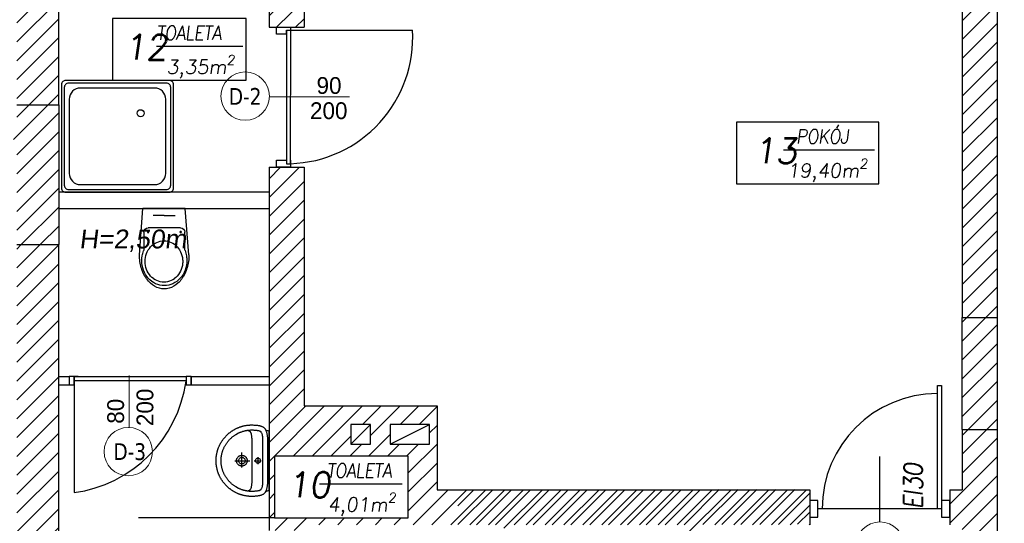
# Model space of a CAD drawing. Header units: millimetres. Extents: x -486876 to 553054, y -140324 to 834178.
# Tile 38 of 155: x -153759 to -146726, y 72679 to 76279. Entities that reach past the tile are written whole.
import ezdxf
from ezdxf.enums import TextEntityAlignment as Align

# ---------------------------------------------------------------- set-up
doc = ezdxf.new("R2010")
doc.units = ezdxf.units.MM
doc.linetypes.add('DASH2', pattern=[0.75, 0.5, -0.25])
for name, color, linetype, lineweight in [('_XREF', 252, 'DASH2', 13), ('XREF$0$okna', 8, 'Continuous', 20), ('XREF$0$ściana nośna', 8, 'Continuous', 30)]:
    doc.layers.add(name, color=color, linetype=linetype, lineweight=lineweight)
for name, color, linetype in [('XREF$0$A-ARM', 8, 'Continuous'), ('XREF$0$ArchiCAD', 8, 'Continuous'), ('XREF$0$DRZWI', 8, 'Continuous'), ('XREF$0$MEBLE', 8, 'Continuous'), ('XREF$0$MEBLE_ŁAZIENKOWE_I_KUCHENNE', 8, 'Continuous'), ('XREF$0$nowe ściany', 8, 'Continuous'), ('XREF$0$OPIS', 8, 'Continuous'), ('XREF$0$OPISY', 8, 'Continuous'), ('XREF$0$Ppoż', 20, 'Continuous'), ('XREF$0$WYMIARY', 9, 'Continuous'), ('XREF$0$WYPEŁNIENIA', 8, 'Continuous'), ('XREF$0$ŚCIANY', 8, 'Continuous')]:
    doc.layers.add(name, color=color, linetype=linetype)
doc.styles.add('XREF$0$APLUS', font='arial.ttf', dxfattribs={"width": 0.6})
doc.styles.add('XREF$0$GENERATED_STYLE_1', font='txt')
doc.styles.add('XREF$0$Standard', font='arial.ttf')
doc.styles.add('XREF$0$Verdana 0.8', font='verdana.ttf', dxfattribs={"width": 0.8})
pattern_1 = [(45, (-52999.899, 13162.694), (-6.7351921, 6.7351921), [])]
pattern_2 = [(45, (428.967, 8619.944), (-6.735192, 6.735192), [])]

# ---------------------------------------------------------------- blocks, each defined once
blk = doc.blocks.new('XREF$0$ubi012_r')
for p, q in [((-2.32, 33.16), (0, 0)), ((0.86, 16.83), (0.86, 29.35)), ((30.16, 29.17), (30.16, 16.83)), ((33.07, 33.16), (30.34, 0)), ((27.13, 13.79), (3.9, 13.79)), ((30.34, 0), (0, 0)), ((15.37, 5.06), (7.45, 5.06)), ((15.37, 5.06), (23.29, 5.06))]:
    blk.add_line(p, q)
for centre in [(3.9, 16.83), (27.13, 16.83)]:
    blk.add_circle(centre, 0.506)
for centre, radius, start, end in [((16.19, 42.02), 15.54, 105.94452, 133.25421), ((15.37, 44.42), 13.01, 74.61479, 105.38521), ((14.56, 42.02), 15.54, 46.74579, 74.05548), ((20.78, 37.1), 22.27, 133.17767, 154.62576), ((16.63, 38.41), 17.03, 126.52593, 148.9267), ((16.15, 38.74), 14.19, 126.52593, 148.9267), ((15.64, 39.74), 15.37, 102.49464, 126.4967), ((15.32, 39.85), 12.81, 102.49464, 126.4967), ((15.46, 40.39), 14.7, 77.63332, 102.36668), ((15.17, 40.39), 12.25, 77.63332, 102.36668), ((15.02, 39.85), 12.81, 53.5033, 77.50536), ((15.28, 39.74), 15.37, 53.5033, 77.50536), ((14.19, 38.74), 14.19, 31.0733, 53.47407), ((14.28, 38.41), 17.03, 31.0733, 53.47407), ((9.97, 37.1), 22.27, 25.37424, 46.82233), ((27.53, 33.76), 29.8, 154.37329, 172.01485), ((18.1, 37.5), 18.76, 148.86698, 169.86451), ((17.37, 37.98), 15.63, 148.86698, 169.86451), ((12.97, 37.98), 15.63, 10.13549, 31.13302), ((12.82, 37.5), 18.76, 10.13549, 31.13302), ((3.22, 33.76), 29.8, 7.98515, 25.62671), ((30.81, 33.16), 33.13, 171.78452, 180.10773), ((18.81, 37.34), 19.49, 169.76703, 190.23297), ((17.96, 37.85), 16.24, 169.76703, 190.23297), ((12.37, 37.85), 16.24, 0, 10.23297), ((12.37, 37.85), 16.24, 349.76703, 0.00002), ((12.1, 37.34), 19.49, 0, 10.23297), ((12.1, 37.34), 19.49, 349.76703, 0.00002), ((-0.06, 33.16), 33.13, 0, 8.21548), ((15.63, 36.6), 16.22, 189.63639, 202.72046), ((-1.67, 29.35), 2.53, 0, 22.72046), ((17.37, 37.72), 15.63, 190.13549, 211.13302), ((16.15, 36.96), 14.19, 211.0733, 233.47407), ((14.19, 36.96), 14.19, 306.52593, 328.9267), ((12.97, 37.72), 15.63, 328.86698, 349.86451), ((32.69, 29.17), 2.53, 163.15853, 180), ((-13.89, 43.27), 46.14, 343.15853, 348.2524), ((15.32, 35.85), 12.81, 233.5033, 257.50536), ((15.17, 35.31), 12.25, 257.63332, 282.36668), ((15.02, 35.85), 12.81, 282.49464, 306.4967), ((3.9, 16.83), 3.03, 180, 270), ((27.13, 16.83), 3.03, 270, 0)]:
    blk.add_arc(centre, radius, start, end)
blk = doc.blocks.new('XREF$0$KKP-KOLO2-B02X0201')
at = {"layer": 'XREF$0$A-ARM'}
for points in [[(-21.09, 0), (-21.12, -0.55), (-21.2, -1), (-21.34, -1.39), (-21.54, -1.76), (-21.81, -2.13), (-22.13, -2.54)], [(21.09, 0), (0, 0), (-21.09, 0)], [(22.13, -2.54), (21.81, -2.13), (21.54, -1.76), (21.34, -1.39), (21.2, -1), (21.12, -0.55), (21.09, 0)], [(25.29, -12.17), (25.29, -12.54), (25.28, -12.9), (25.27, -13.27), (25.25, -13.64), (25.22, -14), (25.19, -14.37), (25.16, -14.73), (25.12, -15.09), (25.08, -15.45), (25.03, -15.81), (24.97, -16.16), (24.91, -16.52), (24.85, -16.87), (24.78, -17.22), (24.71, -17.57), (24.63, -17.92), (24.55, -18.26), (24.46, -18.61), (24.37, -18.95), (24.27, -19.29), (24.17, -19.63), (24.06, -19.96), (23.95, -20.3), (23.83, -20.63), (23.71, -20.96), (23.59, -21.29), (23.46, -21.61), (23.33, -21.94), (23.19, -22.26), (23.05, -22.58), (22.9, -22.89), (22.75, -23.21), (22.6, -23.52), (22.44, -23.83), (22.27, -24.14), (22.11, -24.44), (21.94, -24.74), (21.76, -25.04), (21.58, -25.34), (21.4, -25.63), (21.21, -25.92), (21.02, -26.21), (20.83, -26.5), (20.63, -26.78), (20.43, -27.06), (20.22, -27.34), (20.01, -27.62), (19.8, -27.89), (19.58, -28.16), (19.36, -28.42), (19.14, -28.68), (18.91, -28.94), (18.68, -29.2), (18.45, -29.45), (18.21, -29.7), (17.97, -29.95), (17.73, -30.2), (17.48, -30.44), (17.23, -30.67), (16.98, -30.91), (16.72, -31.14), (16.46, -31.36), (16.2, -31.59), (15.93, -31.81), (15.66, -32.02), (15.39, -32.24), (15.12, -32.45), (14.84, -32.65), (14.56, -32.85), (14.28, -33.05), (13.99, -33.25), (13.7, -33.44), (13.41, -33.62), (13.12, -33.81), (12.82, -33.98), (12.52, -34.16), (12.22, -34.33), (11.91, -34.5), (11.61, -34.66), (11.3, -34.82), (10.98, -34.97), (10.67, -35.12), (10.35, -35.27), (10.03, -35.41), (9.71, -35.55), (9.39, -35.68), (9.06, -35.81), (8.74, -35.94), (8.41, -36.06), (8.07, -36.17), (7.74, -36.28), (7.4, -36.39), (7.06, -36.49), (6.72, -36.59), (6.38, -36.68), (6.04, -36.77), (5.69, -36.85), (5.35, -36.93), (5, -37), (4.65, -37.07), (4.29, -37.14), (3.94, -37.2), (3.58, -37.25), (3.23, -37.3), (2.87, -37.34), (2.51, -37.38), (2.14, -37.42), (1.78, -37.45), (1.42, -37.47), (1.05, -37.49), (0.68, -37.5), (0.31, -37.51), (-0.06, -37.51), (-0.06, -37.51), (-0.43, -37.51), (-0.8, -37.5), (-1.16, -37.49), (-1.53, -37.47), (-1.89, -37.45), (-2.26, -37.42), (-2.62, -37.38), (-2.98, -37.34), (-3.34, -37.3), (-3.7, -37.25), (-4.05, -37.2), (-4.41, -37.14), (-4.76, -37.07), (-5.11, -37), (-5.46, -36.93), (-5.81, -36.85), (-6.15, -36.77), (-6.5, -36.68), (-6.84, -36.59), (-7.18, -36.49), (-7.52, -36.39), (-7.85, -36.28), (-8.19, -36.17), (-8.52, -36.06), (-8.85, -35.94), (-9.18, -35.81), (-9.5, -35.68), (-9.83, -35.55), (-10.15, -35.41), (-10.47, -35.27), (-10.78, -35.12), (-11.1, -34.97), (-11.41, -34.82), (-11.72, -34.66), (-12.03, -34.5), (-12.33, -34.33), (-12.63, -34.16), (-12.93, -33.98), (-13.23, -33.81), (-13.52, -33.62), (-13.81, -33.44), (-14.1, -33.25), (-14.39, -33.05), (-14.67, -32.85), (-14.95, -32.65), (-15.23, -32.45), (-15.51, -32.24), (-15.78, -32.02), (-16.05, -31.81), (-16.31, -31.59), (-16.58, -31.36), (-16.84, -31.14), (-17.09, -30.91), (-17.35, -30.67), (-17.6, -30.44), (-17.84, -30.2), (-18.09, -29.95), (-18.33, -29.7), (-18.56, -29.45), (-18.8, -29.2), (-19.03, -28.94), (-19.25, -28.68), (-19.48, -28.42), (-19.7, -28.16), (-19.91, -27.89), (-20.13, -27.62), (-20.34, -27.34), (-20.54, -27.06), (-20.74, -26.78), (-20.94, -26.5), (-21.14, -26.21), (-21.33, -25.92), (-21.51, -25.63), (-21.7, -25.34), (-21.88, -25.04), (-22.05, -24.74), (-22.22, -24.44), (-22.39, -24.14), (-22.55, -23.83), (-22.71, -23.52), (-22.86, -23.21), (-23.01, -22.89), (-23.16, -22.58), (-23.3, -22.26), (-23.44, -21.94), (-23.57, -21.61), (-23.7, -21.29), (-23.83, -20.96), (-23.95, -20.63), (-24.06, -20.3), (-24.17, -19.96), (-24.28, -19.63), (-24.38, -19.29), (-24.48, -18.95), (-24.57, -18.61), (-24.66, -18.26), (-24.74, -17.92), (-24.82, -17.57), (-24.9, -17.22), (-24.96, -16.87), (-25.03, -16.52), (-25.09, -16.16), (-25.14, -15.81), (-25.19, -15.45), (-25.23, -15.09), (-25.27, -14.73), (-25.31, -14.37), (-25.34, -14), (-25.36, -13.64), (-25.38, -13.27), (-25.39, -12.9), (-25.4, -12.54), (-25.4, -12.17), (-25.4, -12.17), (-25.4, -11.8), (-25.38, -11.35), (-25.36, -10.84), (-25.33, -10.31), (-25.3, -9.77), (-25.27, -9.28), (-25.23, -8.85), (-25.19, -8.52), (-25.13, -8.07), (-25.06, -7.64), (-24.99, -7.22), (-24.91, -6.82), (-24.82, -6.44), (-24.73, -6.07), (-24.62, -5.72), (-24.51, -5.38), (-24.38, -5.06), (-24.24, -4.76), (-24.09, -4.47), (-23.93, -4.19), (-23.75, -3.93), (-23.55, -3.68), (-23.34, -3.44), (-23.11, -3.22), (-22.87, -3.01), (-22.6, -2.81), (-22.31, -2.63), (-22, -2.45), (-21.67, -2.29), (-21.32, -2.14), (-20.94, -1.99), (-20.54, -1.86), (-20.11, -1.74), (-19.66, -1.63), (-19.17, -1.53), (-19.17, -1.53), (-18.8, -1.45), (-18.41, -1.38), (-18.01, -1.32), (-17.59, -1.25), (-17.17, -1.2), (-16.73, -1.15), (-16.28, -1.1), (-15.82, -1.06), (-15.35, -1.04), (-14.87, -1.02), (-14.38, -1.01), (-0.06, -1.01), (14.27, -1.01), (14.76, -1.02), (15.23, -1.04), (15.7, -1.06), (16.16, -1.1), (16.61, -1.15), (17.05, -1.2), (17.48, -1.25), (17.9, -1.32), (18.3, -1.38), (18.69, -1.45), (19.06, -1.53), (19.54, -1.63), (20, -1.74), (20.43, -1.86), (20.83, -1.99), (21.21, -2.14), (21.56, -2.29), (21.89, -2.45), (22.2, -2.63), (22.48, -2.81), (22.75, -3.01), (23, -3.22), (23.23, -3.44), (23.44, -3.68), (23.63, -3.93), (23.81, -4.19), (23.98, -4.47), (24.13, -4.76), (24.27, -5.06), (24.39, -5.38), (24.51, -5.72), (24.61, -6.07), (24.71, -6.44), (24.79, -6.82), (24.88, -7.22), (24.95, -7.64), (25.02, -8.07), (25.08, -8.52), (25.12, -8.85), (25.15, -9.28), (25.19, -9.77), (25.22, -10.31), (25.24, -10.84), (25.27, -11.35), (25.28, -11.8), (25.29, -12.17)], [(-0.05, -33.94), (-0.61, -33.93), (-1.16, -33.92), (-1.72, -33.89), (-2.28, -33.85), (-2.7, -33.79), (-3.12, -33.73), (-3.53, -33.66), (-3.94, -33.59), (-4.34, -33.51), (-4.74, -33.42), (-5.14, -33.33), (-5.53, -33.23), (-5.93, -33.13), (-6.33, -33.02), (-6.73, -32.9), (-7.13, -32.77), (-7.53, -32.64), (-7.96, -32.47), (-8.38, -32.29), (-8.79, -32.11), (-9.2, -31.92), (-9.61, -31.73), (-10.02, -31.53), (-10.42, -31.33), (-10.8, -31.11), (-11.16, -30.89), (-11.52, -30.66), (-11.87, -30.43), (-12.22, -30.2), (-12.56, -29.97), (-12.89, -29.72), (-13.22, -29.48), (-13.55, -29.23), (-13.87, -28.97), (-14.19, -28.7), (-14.51, -28.43), (-14.82, -28.15), (-15.14, -27.86), (-15.45, -27.56), (-15.76, -27.24), (-16.06, -26.91), (-16.35, -26.58), (-16.63, -26.25), (-16.91, -25.92), (-17.17, -25.58), (-17.44, -25.24), (-17.7, -24.9), (-17.95, -24.55), (-18.2, -24.19), (-18.45, -23.82), (-18.69, -23.45), (-19.7, -21.59), (-19.87, -21.21), (-20.04, -20.83), (-20.19, -20.44), (-20.34, -20.06), (-20.49, -19.67), (-20.62, -19.28), (-20.75, -18.9), (-20.88, -18.51), (-20.99, -18.12), (-21.1, -17.73), (-21.2, -17.34), (-21.3, -16.94), (-21.38, -16.55), (-21.46, -16.15), (-21.54, -15.75), (-21.6, -15.36), (-21.66, -14.95), (-21.71, -14.55), (-21.75, -14.15), (-21.78, -13.74), (-21.81, -13.33), (-21.83, -12.92), (-21.84, -12.51), (-21.84, -12.09), (-21.84, -11.68), (-21.82, -11.26), (-21.81, -10.84), (-21.78, -10.42), (-21.76, -10), (-21.73, -9.57), (-21.69, -9.16), (-21.64, -8.74), (-21.58, -8.32), (-21.51, -7.91), (-21.43, -7.49), (-21.32, -7.09), (-21.2, -6.68), (-21.06, -6.4), (-20.88, -6.14), (-20.65, -5.9), (-20.38, -5.69), (-20.07, -5.5), (-19.73, -5.34), (-19.37, -5.2), (-18.99, -5.07), (-18.59, -4.96), (-18.17, -4.87), (-17.75, -4.8), (-17.33, -4.73), (-16.9, -4.68), (-16.49, -4.64), (-16.08, -4.61), (-15.69, -4.59), (-15.32, -4.58), (-14.98, -4.57), (-14.66, -4.56), (-14.38, -4.56), (-0.05, -4.56), (14.27, -4.56), (14.55, -4.56), (14.87, -4.57), (15.21, -4.58), (15.58, -4.59), (15.97, -4.61), (16.38, -4.64), (16.8, -4.68), (17.22, -4.73), (17.64, -4.8), (18.07, -4.87), (18.48, -4.96), (18.88, -5.07), (19.26, -5.2), (19.63, -5.34), (19.96, -5.5), (20.27, -5.69), (20.54, -5.9), (20.77, -6.14), (20.96, -6.4), (21.09, -6.68), (21.22, -7.09), (21.32, -7.49), (21.41, -7.91), (21.48, -8.32), (21.54, -8.74), (21.58, -9.16), (21.62, -9.57), (21.65, -10), (21.68, -10.42), (21.7, -10.84), (21.72, -11.26), (21.73, -11.68), (21.74, -12.09), (21.73, -12.51), (21.72, -12.92), (21.7, -13.33), (21.68, -13.74), (21.64, -14.15), (21.6, -14.55), (21.55, -14.95), (21.49, -15.36), (21.43, -15.75), (21.36, -16.15), (21.28, -16.55), (21.19, -16.94), (21.1, -17.34), (20.99, -17.73), (20.89, -18.12), (20.77, -18.51), (20.65, -18.9), (20.52, -19.28), (20.38, -19.67), (20.24, -20.06), (20.09, -20.44), (19.93, -20.83), (19.76, -21.21), (19.59, -21.59), (19.59, -21.59), (18.58, -23.45), (18.34, -23.82), (18.09, -24.19), (17.84, -24.55), (17.59, -24.9), (17.33, -25.24), (17.07, -25.58), (16.8, -25.92), (16.52, -26.25), (16.24, -26.58), (15.95, -26.91), (15.65, -27.24), (15.35, -27.56), (15.03, -27.86), (14.72, -28.15), (14.4, -28.43), (14.08, -28.7), (13.76, -28.97), (13.44, -29.23), (13.11, -29.48), (12.78, -29.72), (12.45, -29.97), (12.11, -30.2), (11.76, -30.43), (11.41, -30.66), (11.06, -30.89), (10.69, -31.11), (10.32, -31.33), (9.91, -31.53), (9.5, -31.73), (9.09, -31.92), (8.68, -32.11), (8.27, -32.29), (7.85, -32.47), (7.43, -32.64), (7.43, -32.64), (7.02, -32.77), (6.62, -32.9), (6.22, -33.02), (5.82, -33.13), (5.43, -33.23), (5.03, -33.33), (4.63, -33.42), (4.23, -33.51), (3.83, -33.59), (3.42, -33.66), (3.01, -33.73), (2.6, -33.79), (2.17, -33.85), (1.61, -33.89), (1.06, -33.92), (0.5, -33.93), (-0.05, -33.94)], [(-0.04, -6.08), (0.43, -6.14), (0.85, -6.32), (1.21, -6.6), (1.49, -6.96), (1.67, -7.38), (1.73, -7.86), (1.67, -8.33), (1.49, -8.75), (1.21, -9.11), (0.85, -9.39), (0.43, -9.57), (-0.04, -9.63), (-0.51, -9.57), (-0.94, -9.39), (-1.3, -9.11), (-1.58, -8.75), (-1.75, -8.33), (-1.82, -7.86), (-1.75, -7.38), (-1.58, -6.96), (-1.3, -6.6), (-0.94, -6.32), (-0.51, -6.14), (-0.04, -6.08)], [(-0.05, -10.45), (-0.05, -5.48)], [(-21.62, -15.21), (-21.58, -14.99), (-21.53, -14.78), (-21.48, -14.58), (-21.41, -14.39), (-21.33, -14.21), (-21.24, -14.04), (-21.14, -13.87), (-21.02, -13.72), (-20.88, -13.57), (-20.72, -13.43), (-20.55, -13.3), (-20.35, -13.18), (-20.14, -13.06), (-19.9, -12.95), (-19.63, -12.85), (-19.34, -12.76), (-19.02, -12.67), (-18.67, -12.6), (-18.29, -12.53), (-17.88, -12.46), (-17.43, -12.4), (-16.96, -12.35), (-16.44, -12.31), (-15.89, -12.27), (-15.3, -12.24), (-14.67, -12.21), (-14, -12.19), (-13.28, -12.18), (-12.52, -12.17), (-11.72, -12.17)], [(-11.72, -12.17), (-0.06, -12.17), (11.6, -12.17)], [(-2.61, -7.95), (2.52, -7.95)], [(-0.06, -24.21), (-0.06, -13.57)], [(11.6, -12.17), (12.41, -12.17), (13.17, -12.18), (13.88, -12.19), (14.55, -12.21), (15.18, -12.24), (15.78, -12.27), (16.33, -12.31), (16.84, -12.35), (17.32, -12.4), (17.77, -12.46), (18.18, -12.53), (18.56, -12.6), (18.9, -12.67), (19.22, -12.76), (19.52, -12.85), (19.78, -12.95), (20.02, -13.06), (20.24, -13.18), (20.44, -13.3), (20.61, -13.43), (20.76, -13.57), (20.9, -13.72), (21.02, -13.87), (21.13, -14.04), (21.22, -14.21), (21.3, -14.39), (21.36, -14.58), (21.42, -14.78), (21.47, -14.99), (21.51, -15.21)], [(4.89, -19.26), (-5.94, -19.26)], [(-0.06, -15.43), (0.33, -15.45), (0.71, -15.51), (1.07, -15.6), (1.42, -15.73), (1.75, -15.89), (2.06, -16.08), (2.36, -16.3), (2.63, -16.55), (2.87, -16.82), (3.09, -17.11), (3.28, -17.43), (3.44, -17.76), (3.57, -18.11), (3.66, -18.47), (3.72, -18.85), (3.74, -19.24), (3.72, -19.62), (3.66, -20), (3.57, -20.36), (3.44, -20.71), (3.28, -21.05), (3.09, -21.36), (2.87, -21.65), (2.63, -21.92), (2.36, -22.17), (2.06, -22.39), (1.75, -22.58), (1.42, -22.74), (1.07, -22.87), (0.71, -22.96), (0.33, -23.02), (-0.06, -23.04), (-0.45, -23.02), (-0.82, -22.96), (-1.19, -22.87), (-1.54, -22.74), (-1.87, -22.58), (-2.18, -22.39), (-2.48, -22.17), (-2.75, -21.92), (-2.99, -21.65), (-3.21, -21.36), (-3.4, -21.05), (-3.56, -20.71), (-3.69, -20.36), (-3.78, -20), (-3.84, -19.62), (-3.86, -19.24), (-3.84, -18.85), (-3.78, -18.47), (-3.69, -18.11), (-3.56, -17.76), (-3.4, -17.43), (-3.21, -17.11), (-2.99, -16.82), (-2.75, -16.55), (-2.48, -16.3), (-2.18, -16.08), (-1.87, -15.89), (-1.54, -15.73), (-1.19, -15.6), (-0.82, -15.51), (-0.45, -15.45), (-0.06, -15.43)], [(-0.06, -16.9), (0.36, -16.94), (0.75, -17.05), (1.12, -17.22), (1.44, -17.45), (1.72, -17.73), (1.95, -18.06), (2.13, -18.42), (2.23, -18.82), (2.27, -19.24), (2.23, -19.65), (2.13, -20.05), (1.95, -20.41), (1.72, -20.74), (1.44, -21.02), (1.12, -21.25), (0.75, -21.42), (0.36, -21.53), (-0.06, -21.57), (-0.48, -21.53), (-0.87, -21.42), (-1.23, -21.25), (-1.56, -21.02), (-1.84, -20.74), (-2.07, -20.41), (-2.24, -20.05), (-2.35, -19.65), (-2.39, -19.24), (-2.35, -18.82), (-2.24, -18.42), (-2.07, -18.06), (-1.84, -17.73), (-1.56, -17.45), (-1.23, -17.22), (-0.87, -17.05), (-0.48, -16.94), (-0.06, -16.9)]]:
    blk.add_lwpolyline(points, dxfattribs=at)
blk = doc.blocks.new('XREF')
at = {"layer": 'XREF$0$WYPEŁNIENIA'}
h = blk.add_hatch(dxfattribs=at)
h.set_pattern_fill('ANSI31', color=256, scale=3)
h.set_pattern_definition(pattern_1)
h.paths.add_polyline_path([(3556.78, 10801.78), (3507.62, 10801.78), (3507.62, 10786.78), (3556.78, 10786.78)])
h.paths.add_polyline_path([(3580.36, 10801.78), (3556.78, 10801.78), (3556.78, 10786.78), (3580.36, 10786.78)])
h.paths.add_polyline_path([(3900.02, 10651.78), (3796.56, 10651.78), (3796.56, 10666.78), (3766.56, 10666.78), (3766.56, 10651.78), (3724.56, 10651.78), (3724.56, 10611.78), (3766.56, 10611.78), (3766.56, 10496.78), (3709.56, 10496.78), (3709.56, 10471.78), (3766.56, 10471.78), (3766.56, 10606.94), (3796.56, 10606.94), (3796.56, 10466.78), (3796.56, 10476.78), (3796.56, 10476.78), (3796.56, 10611.78), (3900.02, 10611.78)])
h.paths.add_polyline_path([(3599.56, 10496.78), (3514.68, 10496.78), (3514.68, 10471.78), (3551.56, 10471.78), (3551.56, 10024.04), (3539.56, 10024.04), (3539.56, 9984.04), (3566.56, 9984.04), (3566.56, 10471.78), (3599.56, 10471.78)])
h.paths.add_polyline_path([(4136.56, 9911.78), (4126.56, 9911.78), (4126.56, 9971.94), (4126.56, 10361.95), (4096.56, 10361.95), (4096.56, 10346.78), (4096.56, 10131.78), (3896.56, 10131.78), (3896.56, 10170.11), (3796.56, 10170.11), (3796.56, 10176.78), (3766.56, 10176.78), (3766.56, 10058.38), (3796.56, 10058.38), (3796.56, 10096.78), (3886.56, 10096.78), (3886.56, 10106.78), (4096.56, 10106.78), (4096.56, 9971.94), (4096.56, 9911.78), (3771.56, 9911.78), (3771.56, 9779.12), (3796.56, 9779.12), (3796.56, 9816.78), (3886.56, 9816.78), (3886.56, 9881.78), (4016.56, 9881.78), (4016.56, 9851.78), (4061.56, 9851.78), (4061.56, 9881.78), (4136.56, 9881.78)])
h.paths.add_polyline_path([(3817.24, 9855.2), (3831.24, 9855.2), (3831.24, 9841.2), (3817.24, 9841.2)], flags=16)
h.paths.add_polyline_path([(3840.64, 9855.2), (3854.64, 9855.2), (3854.64, 9841.2), (3840.64, 9841.2)], flags=16)
h.paths.add_polyline_path([(3817.24, 10127.11), (3817.24, 10141.11), (3831.24, 10141.11), (3831.24, 10127.11)], flags=16)
edge = h.paths.add_edge_path(flags=0)
edge.add_arc((3824.24, 10134.11), 7, 0, 360)
h.paths.add_polyline_path([(3840.64, 10127.11), (3840.64, 10141.11), (3854.64, 10141.11), (3854.64, 10127.11)], flags=16)
h.paths.add_polyline_path([(3817.24, 10147.81), (3817.24, 10161.81), (3831.24, 10161.81), (3831.24, 10147.81)], flags=16)
h.paths.add_polyline_path([(3840.64, 10147.81), (3840.64, 10161.81), (3854.64, 10161.81), (3854.64, 10147.81)], flags=16)
h.paths.add_polyline_path([(3802.73, 10317.13), (3796.56, 10317.13), (3796.56, 10305.13), (3803.04, 10305.13)], flags=17)
h.paths.add_polyline_path([(3802.12, 10317.13), (3800.7, 10317.13), (3802.73, 10305.13), (3802.73, 10315.74)], flags=16)
h = blk.add_hatch(dxfattribs=at)
h.set_pattern_fill('ANSI31', color=256, scale=3)
h.set_pattern_definition(pattern_1)
h.paths.add_polyline_path([(4126.56, 10461.95), (4096.56, 10461.95), (4096.56, 10361.95), (4126.56, 10361.95)])
h.paths.add_polyline_path([(4126.56, 10611.78), (4163.74, 10611.78), (4163.74, 10651.78), (4010.02, 10651.78), (4010.02, 10611.78), (4096.56, 10611.78), (4096.56, 10449.13), (3796.56, 10449.13), (3796.56, 10437.13), (4096.56, 10437.13), (4096.56, 10461.95), (4126.56, 10461.95)])
h.paths.add_polyline_path([(4411.55, 10651.78), (4273.74, 10651.78), (4273.74, 10611.78), (4276.69, 10611.78), (4276.69, 10592.01), (4276.71, 10592), (4277.17, 10591.92), (4277.72, 10591.89), (4277.72, 10570.63), (4277.72, 10549.37), (4276.69, 10517.32), (4301.69, 10517.32), (4301.69, 10611.78), (4411.55, 10611.78)])
h.paths.add_polyline_path([(4482.24, 10651.78), (4411.55, 10651.78), (4411.55, 10611.78), (4482.24, 10611.78)])
h.paths.add_polyline_path([(4630.16, 10651.78), (4592.24, 10651.78), (4592.24, 10611.78), (4630.16, 10611.78)])
h.paths.add_polyline_path([(4924.68, 10651.78), (4740.16, 10651.78), (4740.16, 10611.78), (4771.69, 10611.78), (4771.69, 10309.78), (4796.69, 10309.78), (4796.69, 10381.78), (4796.69, 10391.78), (4796.69, 10611.78), (4924.68, 10611.78)])
h.paths.add_polyline_path([(3796.56, 9779.12), (3771.56, 9779.12), (3771.56, 9622.15), (3796.56, 9622.15)])
h.paths.add_polyline_path([(3796.56, 10506.94), (3784.56, 10506.94), (3766.56, 10506.94), (3766.56, 10276.78), (3796.56, 10276.78)])
h.paths.add_polyline_path([(4796.69, 10309.78), (4771.69, 10309.78), (4771.69, 10229.78), (4796.69, 10229.78)])
h.paths.add_polyline_path([(4796.69, 10229.78), (4771.69, 10229.78), (4771.69, 10186.78), (4762.89, 10186.78), (4762.89, 10161.78), (4771.69, 10161.78), (4771.69, 10096.78), (4783.69, 10096.78), (4796.69, 10096.78), (4796.69, 10121.78)])
h.paths.add_polyline_path([(4662.89, 10187.07), (4577.87, 10186.78), (4411.55, 10186.78), (4411.55, 10161.78), (4446.69, 10161.78), (4577.87, 10161.78), (4662.89, 10162.07)])
h = blk.add_hatch(dxfattribs=at)
h.set_pattern_fill('ANSI31', color=256, scale=3)
h.set_pattern_definition(pattern_1)
h.paths.add_polyline_path([(5376.11, 10651.78), (5336.75, 10651.78), (5336.75, 10611.78), (5376.11, 10611.78)])
h.paths.add_polyline_path([(5806.69, 10651.78), (5486.11, 10651.78), (5486.11, 10611.78), (5541.69, 10611.78), (5541.69, 10491.78), (5566.69, 10491.78), (5566.69, 10611.78), (5766.69, 10611.78), (5766.69, 10481.78), (5766.69, 10471.78), (5766.69, 10346.78), (5739.69, 10346.78), (5739.69, 10336.78), (5766.69, 10336.78), (5766.69, 10322.47), (5806.69, 10322.47)])
h.paths.add_polyline_path([(5566.69, 10391.78), (5556.69, 10391.78), (5541.69, 10391.78), (5541.69, 10295.78), (5566.69, 10295.78), (5566.69, 10336.78), (5739.69, 10336.78), (5739.69, 10346.78), (5566.69, 10346.78)])
h.paths.add_polyline_path([(5566.69, 10295.78), (5541.69, 10295.78), (5541.69, 10195.78), (5566.69, 10195.78)])
h.paths.add_polyline_path([(5558.62, 10157.37), (5572.62, 10157.37), (5572.62, 10143.37), (5558.62, 10143.37)], flags=16)
edge = h.paths.add_edge_path(flags=16)
edge.add_arc((5565.62, 10150.37), 7, 0, 360)
h.paths.add_polyline_path([(5806.69, 10212.47), (5766.69, 10212.47), (5766.69, 10121.78), (5688.72, 10121.78), (5688.72, 10096.78), (5766.69, 10096.78), (5766.69, 10027.67), (5806.69, 10027.67), (5806.69, 10029.35)])
h.paths.add_polyline_path([(5806.69, 9917.67), (5766.69, 9917.67), (5766.69, 9911.78), (5683.24, 9911.78), (5683.24, 9881.78), (5766.69, 9881.78), (5766.69, 9779.12), (5806.69, 9779.12)])
h.paths.add_polyline_path([(5157.25, 9881.78), (5142.25, 9881.78), (5141.56, 9712.78), (5141.56, 9656.78), (5141.56, 9631.78), (5156.56, 9631.78), (5156.56, 9712.78)])
h.paths.add_polyline_path([(5256.56, 9656.78), (5156.56, 9656.78), (5156.56, 9631.78), (5256.56, 9631.78)])
h.paths.add_polyline_path([(5451.56, 9666.86), (5426.56, 9666.86), (5426.56, 9656.78), (5256.56, 9656.78), (5256.56, 9631.78), (5426.56, 9631.78), (5451.56, 9631.78)])
h.paths.add_polyline_path([(5806.69, 9779.12), (5766.69, 9779.12), (5766.69, 9756.28), (5806.69, 9756.28)])
h.paths.add_polyline_path([(5806.69, 9563.42), (5766.69, 9563.42), (5766.69, 9361.43), (5605.18, 9361.43), (5605.18, 9321.43), (5766.69, 9321.43), (5766.69, 9268.64), (5806.69, 9268.64)])
h.paths.add_polyline_path([(5806.69, 9646.28), (5766.69, 9646.28), (5766.69, 9563.42), (5806.69, 9563.42)])
h.paths.add_polyline_path([(5495.18, 9361.43), (5463.86, 9361.43), (5451.56, 9361.43), (5451.56, 9481.78), (5426.56, 9481.78), (5426.56, 9361.43), (5366.74, 9361.43), (5366.74, 9321.43), (5495.18, 9321.43)])
h.paths.add_polyline_path([(5256.74, 9361.43), (4971.58, 9361.43), (4971.58, 9321.43), (5256.74, 9321.43)])
h.paths.add_polyline_path([(4861.58, 9361.43), (4816.56, 9361.43), (4816.56, 9450.58), (4776.56, 9450.58), (4776.56, 9361.43), (4714.92, 9361.43), (4714.92, 9321.43), (4861.58, 9321.43)])
h.paths.add_polyline_path([(4604.92, 9361.43), (4411.55, 9361.43), (4411.55, 9321.43), (4604.92, 9321.43)])
h.paths.add_polyline_path([(4411.55, 9361.43), (4406.56, 9361.43), (4406.56, 9411.43), (4366.56, 9411.43), (4366.56, 9361.43), (4171.56, 9361.43), (4171.56, 9321.43), (4411.55, 9321.43)])
h.paths.add_polyline_path([(4816.56, 9631.78), (5021.56, 9631.78), (5021.56, 9656.78), (4816.56, 9656.78), (4816.56, 9766.19), (4776.56, 9766.19), (4776.56, 9563.42), (4816.56, 9563.42)])
h.paths.add_polyline_path([(4816.56, 9563.42), (4776.56, 9563.42), (4776.56, 9510.58), (4816.56, 9510.58)])
h.paths.add_polyline_path([(5806.69, 9158.64), (5766.69, 9158.64), (5766.69, 9112.7), (5806.69, 9112.7)])
h.paths.add_polyline_path([(4783.69, 9911.78), (4771.69, 9911.78)])
h.paths.add_polyline_path([(4886.69, 10121.78), (4796.69, 10121.78), (4796.69, 10096.78), (4886.69, 10096.78)])
h.paths.add_polyline_path([(5434.52, 10096.78), (5434.52, 10121.78), (5409.69, 10121.78), (5409.81, 10096.78)])
h.paths.add_polyline_path([(5535.02, 10121.78), (5535.02, 10108.85), (5535.02, 10108.85), (5535.02, 10096.78), (5588.72, 10096.78), (5588.72, 10121.78), (5575.42, 10121.78), (5575.42, 10162.36), (5566.69, 10162.36), (5566.69, 10195.78), (5541.69, 10195.78), (5541.69, 10121.78)])
h = blk.add_hatch(dxfattribs=at)
h.set_pattern_fill('ANSI31', color=256, scale=3)
h.set_pattern_definition(pattern_2)
h.paths.add_polyline_path([(5131.69, 10611.78), (5226.75, 10611.78), (5226.75, 10651.78), (5034.68, 10651.78), (5034.68, 10611.78), (5106.69, 10611.78), (5106.69, 10492.03), (5131.69, 10480.17)])
h.paths.add_polyline_path([(5131.69, 10480.17), (5106.69, 10492.03), (5106.69, 10431.78), (4986.69, 10431.78), (4986.69, 10329.91), (4986.69, 10317.78), (4996.69, 10317.78), (4996.69, 10329.91), (4996.69, 10421.78), (5106.69, 10421.78), (5106.69, 10121.78), (4996.69, 10121.78), (4996.69, 10217.78), (4986.69, 10217.78), (4986.69, 10096.78), (5106.69, 10096.78), (5106.69, 10080.78), (5131.69, 10080.78), (5131.69, 10096.78), (5309.81, 10096.78), (5309.81, 10121.78), (5167.64, 10121.78), (5167.64, 10167.09), (5131.69, 10167.09)])
h.paths.add_polyline_path([(5138.63, 10159.36), (5152.63, 10159.36), (5152.63, 10145.36), (5138.63, 10145.36)], flags=16)
h.paths.add_polyline_path([(5138.63, 10138.66), (5152.63, 10138.66), (5152.63, 10124.66), (5138.63, 10124.66)], flags=16)
h.paths.add_polyline_path([(5342.2, 9911.78), (5131.69, 9911.78), (5131.69, 9927.78), (5106.69, 9927.78), (5106.69, 9911.78), (4754.5, 9911.78), (4743.77, 9881.78), (4776.56, 9881.78), (4776.56, 9866.19), (4786.56, 9866.19), (4816.56, 9866.19), (4816.56, 9881.78), (5141.56, 9881.78), (5156.56, 9881.78), (5336.01, 9881.78)])
h.paths.add_polyline_path([(5139.23, 9902.34), (5153.23, 9902.34), (5153.23, 9888.34), (5139.23, 9888.34)], flags=16)
h.paths.add_polyline_path([(5583.24, 9911.78), (5342.2, 9911.78), (5336.01, 9881.78), (5426.56, 9881.78), (5426.56, 9766.86), (5451.56, 9766.86), (5451.56, 9821.78), (5566.69, 9821.78), (5566.69, 9881.78), (5583.24, 9881.78)])
h.paths.add_polyline_path([(5504.63, 9871.77), (5518.63, 9871.77), (5518.63, 9857.77), (5504.63, 9857.77)], flags=16)
h.paths.add_polyline_path([(5518.63, 9864.77, -1), (5504.63, 9864.77, -1)], flags=16)
h = blk.add_hatch(dxfattribs=at)
h.set_pattern_fill('ANSI31', color=256, scale=3)
h.set_pattern_definition(pattern_2)
h.paths.add_polyline_path([(4754.5, 9911.78), (4436.69, 9911.78), (4301.69, 9911.78), (4301.69, 9928.55), (4289.69, 9928.55), (4276.69, 9928.55), (4276.69, 9911.78), (4236.56, 9911.78), (4236.56, 9881.78), (4353.56, 9881.78), (4353.56, 9806.78), (4366.56, 9806.78), (4366.56, 9731.78), (4406.56, 9731.78), (4406.56, 9881.78), (4743.77, 9881.78)])
h.paths.add_polyline_path([(4398.45, 9880.08), (4398.45, 9866.08), (4384.45, 9866.08), (4384.45, 9880.08)], flags=16)
h.paths.add_polyline_path([(4398.45, 9856.69), (4398.45, 9842.69), (4384.45, 9842.69), (4384.45, 9856.69)], flags=16)
h.paths.add_polyline_path([(4301.69, 10120.07), (4276.69, 10120.07), (4276.69, 10028.55), (4301.69, 10028.55), (4301.69, 10031.78), (4301.69, 10034.78)])
h.paths.add_polyline_path([(4276.69, 10110.27), (4239.02, 10110.27), (4239.02, 10098.27), (4276.69, 10098.27)])
h.paths.add_polyline_path([(4139.02, 10110.27), (4135.8, 10110.27), (4126.56, 10110.27), (4126.56, 10098.27), (4139.02, 10098.27)])
h.paths.add_polyline_path([(4452.42, 10061.29), (4444.42, 10061.29), (4444.42, 10018.45), (4452.42, 10018.45)])
h.paths.add_polyline_path([(4452.42, 9931.39), (4444.42, 9931.39), (4444.42, 9911.78), (4452.42, 9911.78)])
h.paths.add_polyline_path([(4584.42, 10161.78), (4577.87, 10161.78), (4572.42, 10161.78), (4572.42, 9911.78), (4584.42, 9911.78)])
h.paths.add_polyline_path([(4452.42, 10161.78), (4446.69, 10161.78), (4444.42, 10161.78), (4444.42, 10148.35), (4452.42, 10148.35)])
h.paths.add_polyline_path([(4301.69, 10417.32), (4276.69, 10417.32), (4276.69, 10166.69), (4280.64, 10166.69), (4280.64, 10210.85), (4376.16, 10210.85), (4376.16, 10166.69), (4280.64, 10166.69), (4276.69, 10166.69), (4276.69, 10157.57), (4301.69, 10157.57), (4301.69, 10161.78), (4446.69, 10161.78), (4452.42, 10161.78), (4577.87, 10161.78), (4584.42, 10161.78), (4662.89, 10161.78), (4662.89, 10186.78), (4577.87, 10186.78), (4396.69, 10186.78), (4396.69, 10246.78), (4301.69, 10246.78)])
h.paths.add_polyline_path([(4335.14, 10233.4), (4349.14, 10233.4), (4349.14, 10219.4), (4335.14, 10219.4)], flags=16)
h.paths.add_polyline_path([(4363.29, 10233.4), (4391.29, 10233.4), (4391.29, 10219.4), (4363.29, 10219.4)], flags=16)
h.paths.add_polyline_path([(4279.66, 10288.77), (4298.73, 10288.77), (4298.73, 10302.27), (4279.66, 10302.27)], flags=24)
h.paths.add_polyline_path([(4376.91, 10145.96), (4376.91, 10164.17), (4363.41, 10164.17), (4363.41, 10145.96)], flags=9)
at = {"layer": 'XREF$0$DRZWI', "ltscale": 0.8}
blk.add_line((4712.89, 10163.74), (4712.89, 10210.54), dxfattribs=at)
at = {"layer": 'XREF$0$DRZWI'}
for p in [(4754.06, 10173.11), (4671.71, 10173.11)]:
    blk.add_line(p, (4668.77, 10173.11), dxfattribs=at)
for points in [[(4289.14, 10512.32), (4282.14, 10512.32), (4282.14, 10517.32)], [(4289.14, 10515.32), (4289.14, 10419.82), (4292.14, 10419.82), (4292.14, 10419.82), (4292.22, 10517.32)], [(4289.14, 10512.32), (4289.14, 10515.32), (4379.14, 10515.32), (4379.14, 10515.32)], [(4282.14, 10422.32), (4289.05, 10422.32)], [(4292.14, 10422.32), (4292.14, 10417.32), (4282.14, 10417.32), (4282.14, 10422.32)], [(4137.46, 10267.78), (4217.46, 10267.78), (4217.46, 10264.69), (4204.96, 10264.69), (4137.46, 10264.69)], [(4140.46, 10267.78), (4137.46, 10267.78), (4137.46, 10184.69)], [(4146.48, 10267.78), (4217.46, 10267.78), (4217.46, 10264.69), (4204.96, 10264.69), (4137.46, 10264.69)], [(4757, 10173.11), (4754.06, 10173.11), (4754.06, 10261.31), (4757, 10261.31), (4757, 10179), (4757, 10167.23), (4762.89, 10167.23), (4762.89, 10179), (4757, 10179)]]:
    blk.add_lwpolyline(points, dxfattribs=at)
for points in [[(4137.46, 10267.78), (4133.93, 10267.78), (4133.93, 10261.78), (4137.46, 10261.78)], [(4220.99, 10267.78), (4217.46, 10267.78), (4217.46, 10261.78), (4220.99, 10261.78)]]:
    blk.add_lwpolyline(points, close=True, dxfattribs=at)
at = {"layer": 'XREF$0$DRZWI', "ltscale": 0.8}
blk.add_lwpolyline([(4668.77, 10179), (4662.89, 10179), (4662.89, 10167.23), (4668.77, 10167.23)], close=True, dxfattribs=at)
at = {"layer": 'XREF$0$DRZWI'}
for centre, radius, start, end in [((4289.19, 10509.88), 90.11, 271.87204, 3.46125), ((4124.72, 10277.49), 93.67, 277.82091, 351.95288), ((4754.06, 10173.11), 82.35, 90, 180)]:
    blk.add_arc(centre, radius, start, end, dxfattribs=at)
at = {"layer": 'XREF$0$MEBLE', "ltscale": 1.2}
for points in [[(4208.48, 10402.38), (4208.48, 10476.38, 0.414214), (4205.48, 10479.38), (4131.48, 10479.38, 0.414214), (4128.48, 10476.38), (4128.48, 10402.38, 0.414214), (4131.48, 10399.38), (4205.48, 10399.38, 0.414214)], [(4206.48, 10404.38), (4206.48, 10474.38, 0.414214), (4203.48, 10477.38), (4133.48, 10477.38, 0.414214), (4130.48, 10474.38), (4130.48, 10404.38, 0.414214), (4133.48, 10401.38), (4203.48, 10401.38, 0.414214)], [(4202.98, 10412.88), (4202.98, 10465.88, 0.414214), (4194.98, 10473.88), (4141.98, 10473.88, 0.414214), (4133.98, 10465.88), (4133.98, 10412.88, 0.414214), (4141.98, 10404.88), (4194.98, 10404.88, 0.414214)]]:
    blk.add_lwpolyline(points, format="xyb", close=True, dxfattribs=at)
blk.add_circle((4184.99, 10455.9), 2.5, dxfattribs=at)
at = {"layer": 'XREF$0$nowe ściany'}
for p, q in [((4276.69, 10517.32), (4301.69, 10517.32)), ((4126.56, 10461.95), (4126.56, 10361.95)), ((4276.69, 10417.32), (4301.69, 10417.32)), ((4126.56, 10399.78), (4276.69, 10399.78)), ((4126.56, 10387.78), (4276.69, 10387.78)), ((4796.69, 10391.78), (4796.69, 10381.78)), ((4771.69, 10229.78), (4771.69, 10309.78)), ((4796.69, 10309.78), (4796.69, 10229.78)), ((4126.56, 10267.78), (4133.93, 10267.78)), ((4220.99, 10267.78), (4276.69, 10267.78)), ((4126.56, 10261.78), (4133.93, 10261.78)), ((4220.99, 10261.78), (4276.69, 10261.78)), ((4771.69, 10229.78), (4796.69, 10229.78)), ((4662.89, 10186.78), (4662.89, 10161.78)), ((4762.89, 10186.78), (4762.89, 10161.78)), ((4662.89, 10179.23), (4662.89, 10167.23))]:
    blk.add_line(p, q, dxfattribs=at)
at = {"layer": 'XREF$0$okna'}
for points in [[(4334.11, 10467.57), (4276.99, 10467.57)], [(4176.71, 10268.5), (4176.71, 10231.34)], [(4176.71, 10268.5), (4176.71, 10231.34)]]:
    blk.add_lwpolyline(points, dxfattribs=at)
for centre in [(4259.65, 10468.09), (4176.19, 10214.01), (4713.03, 10146.46)]:
    blk.add_circle(centre, 17.28, dxfattribs=at)
at = {"layer": 'XREF$0$OPIS'}
for p, q in [((4196.39, 10503.72), (4258.01, 10503.72)), ((4644.25, 10429.63), (4709.24, 10429.63)), ((4312.86, 10190.94), (4371.74, 10190.94))]:
    blk.add_line(p, q, dxfattribs=at)
for points in [[(4260.49, 10523.64), (4164.96, 10523.64), (4164.96, 10479.47), (4260.49, 10479.47)], [(4712.22, 10449.54), (4610.64, 10449.54), (4610.64, 10405.38), (4712.22, 10405.38)], [(4376.16, 10210.85), (4280.64, 10210.85), (4280.64, 10166.69), (4376.16, 10166.69)]]:
    blk.add_lwpolyline(points, close=True, dxfattribs=at)
at = {"layer": 'XREF$0$WYMIARY'}
blk.add_line((4280.64, 10166.69), (4183.48, 10166.69), dxfattribs=at)
at = {"layer": 'XREF$0$ściana nośna'}
for p, q in [((4126.56, 10461.95), (4126.56, 10611.78)), ((4276.69, 10611.78), (4276.69, 10517.32)), ((4301.69, 10611.78), (4301.69, 10517.32)), ((4771.69, 10611.78), (4771.69, 10309.78)), ((4796.69, 10611.78), (4796.69, 10391.78)), ((4096.56, 10461.95), (4126.56, 10461.95)), ((4276.69, 10417.32), (4276.69, 10157.57)), ((4301.69, 10417.32), (4301.69, 10246.78)), ((4796.69, 10381.78), (4796.69, 10309.78)), ((4096.56, 10361.95), (4126.56, 10361.95)), ((4126.56, 9971.94), (4126.56, 10361.95)), ((4771.69, 10309.78), (4796.69, 10309.78)), ((4220.99, 10267.78), (4220.99, 10261.78)), ((4301.69, 10246.78), (4396.69, 10246.78)), ((4396.69, 10246.78), (4396.69, 10186.78)), ((4771.69, 10229.78), (4771.69, 10186.78)), ((4796.69, 10229.78), (4796.69, 10121.78)), ((4396.69, 10186.78), (4577.87, 10186.78)), ((4577.87, 10186.78), (4662.89, 10186.78)), ((4762.89, 10186.78), (4771.69, 10186.78))]:
    blk.add_line(p, q, dxfattribs=at)
at = {"layer": 'XREF$0$ŚCIANY'}
for p, q in [((4335.14, 10219.4), (4349.14, 10233.4)), ((4363.29, 10219.4), (4391.29, 10233.4))]:
    blk.add_line(p, q, dxfattribs=at)
for points in [[(4349.14, 10219.4), (4349.14, 10233.4), (4335.14, 10233.4), (4335.14, 10219.4)], [(4391.29, 10219.4), (4391.29, 10233.4), (4363.29, 10233.4), (4363.29, 10219.4)]]:
    blk.add_lwpolyline(points, close=True, dxfattribs=at)
at = {"layer": 'XREF$0$A-ARM', "xscale": 1.007999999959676, "yscale": 1.007999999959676, "zscale": 1.007999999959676, "rotation": 270}
blk.add_blockref('XREF$0$KKP-KOLO2-B02X0201', (4276.69, 10207.47), dxfattribs=at)
at = {"layer": 'XREF$0$MEBLE_ŁAZIENKOWE_I_KUCHENNE', "ltscale": 1.2, "xscale": -1, "rotation": 180}
blk.add_blockref('XREF$0$ubi012_r', (4186.46, 10387.78), dxfattribs=at)
at = {"style": 'XREF$0$APLUS'}
blk.add_attdef('165', text='', height=12.94, rotation=90, dxfattribs=at).set_placement((5850.28, 4086.91), align=Align.TOP_CENTER)
blk.add_attdef('70', text='', height=12.94, rotation=90, dxfattribs=at).set_placement((5846.74, 4087.03), align=Align.BOTTOM_CENTER)
at = {"layer": 'XREF$0$ArchiCAD', "style": 'XREF$0$GENERATED_STYLE_1'}
for s, rotation, p in [('90', 0, (4310.64, 10466.11)), ('200', 0, (4305.96, 10448.1)), ('200', 90, (4197.68, 10232.26)), ('80', 90, (4176.74, 10233.94))]:
    blk.add_text(s, height=12, rotation=rotation, dxfattribs=at).set_placement(p, align=Align.BOTTOM_LEFT)
at = {"layer": 'XREF$0$DRZWI', "style": 'XREF$0$APLUS'}
for tag, height, p in [('90', 10.59, (3968.05, 17970.78)), ('90', 10.59, (4273.69, 17907.63)), ('90', 10.59, (4647.11, 17907.63)), ('90', 10.59, (4995.74, 17907.63)), ('90', 10.59, (5345.01, 17907.63)), ('90', 8.24, (3625.86, 17450.53)), ('90', 8.24, (4282.58, 17436.64)), ('90', 8.24, (4577.82, 17436.64)), ('90', 8.24, (5003.12, 17436.64)), ('90', 8.24, (5300.95, 17436.64)), ('90', 8.24, (5625.63, 17350.96)), ('110', 12.94, (3772.73, 10725.01)), ('100', 12.94, (3763.85, 10003.38)), ('90', 10.59, (3383.41, 9921.97)), ('83', 10.59, (4118.73, 4184.03))]:
    blk.add_attdef(tag, text='', height=height, dxfattribs=at).set_placement(p, align=Align.BOTTOM_CENTER)
for tag, height, p in [('200', 10.59, (3967.95, 17967.89)), ('200', 10.59, (4273.59, 17904.74)), ('200', 10.59, (4647.01, 17904.74)), ('200', 10.59, (4995.64, 17904.74)), ('200', 10.59, (5344.91, 17904.74)), ('200', 8.24, (3625.86, 17448.28)), ('200', 8.24, (4282.58, 17434.39)), ('200', 8.24, (4577.82, 17434.39)), ('200', 8.24, (5003.12, 17434.39)), ('200', 8.24, (5300.95, 17434.39)), ('200', 8.24, (5625.63, 17348.71)), ('210', 12.94, (3772.6, 10721.48)), ('200', 12.94, (3763.85, 9999.84)), ('200', 10.59, (3383.31, 9919.08)), ('178', 10.59, (4118.62, 4181.14))]:
    blk.add_attdef(tag, text='', height=height, dxfattribs=at).set_placement(p, align=Align.TOP_CENTER)
for tag, height, p in [('96', 10.59, (4202.03, 17787.41)), ('100', 10.59, (5719.75, 17787.41)), ('100', 12.94, (4040.53, 17776.32)), ('100', 12.94, (4599.33, 17776.96)), ('100', 12.94, (4947.96, 17776.96)), ('100', 12.94, (5297.45, 17776.96)), ('100', 12.94, (3575.63, 17557.16)), ('100', 12.94, (3932.34, 17557.16)), ('100', 12.94, (4215.59, 17557.16)), ('100', 12.94, (4630.17, 17557.16)), ('100', 12.94, (4954.89, 17557.16)), ('100', 12.94, (5353.3, 17557.16)), ('100', 12.94, (5612.36, 17557.16)), ('90', 11.76, (4712.89, 10187.26)), ('90', 11.76, (4933.75, 10129.07)), ('90', 11.76, (5359.81, 10117.21)), ('120', 13.53, (3472.06, 9987.9)), ('90', 11.76, (4206.17, 4035.84))]:
    blk.add_attdef(tag, text='', height=height, rotation=90, dxfattribs=at).set_placement(p, align=Align.BOTTOM_CENTER)
for tag, height, p in [('205', 10.59, (4204.92, 17787.31)), ('210', 10.59, (5722.65, 17787.31)), ('210', 12.94, (4044.07, 17776.19)), ('210', 12.94, (4602.86, 17776.83)), ('210', 12.94, (4951.5, 17776.83)), ('210', 12.94, (5300.98, 17776.83)), ('210', 12.94, (3579.16, 17557.04)), ('210', 12.94, (3935.88, 17557.04)), ('210', 12.94, (4219.13, 17557.04)), ('210', 12.94, (4633.7, 17557.04)), ('210', 12.94, (4958.43, 17557.04)), ('210', 12.94, (5356.84, 17557.04)), ('210', 12.94, (5615.9, 17557.04)), ('200', 11.76, (4716.1, 10187.15)), ('200', 11.76, (4936.97, 10128.95)), ('200', 11.76, (5363.02, 10117.1)), ('210', 13.53, (3475.75, 9987.9)), ('170', 11.76, (4209.38, 4035.73))]:
    blk.add_attdef(tag, text='', height=height, rotation=90, dxfattribs=at).set_placement(p, align=Align.TOP_CENTER)
at = {"layer": 'XREF$0$OPIS', "attachment_point": 1, "style": 'XREF$0$Standard'}
for s, insert, char_height in [('\\A1;{\\Fromans|c238;\\Q8;\\W0.9;\\T0.95;TOALETA}', (4196.06, 10518.35), 10), ('\\A1;{\\Fromans|c238;\\Q8;12}', (4173.33, 10512.1), 18), ('\\A1;{\\Fromans|c238;\\Q8;3,35m\\H0.7x;\\S2^ ;}', (4203.48, 10497.4), 10), ('\\A1;{\\Fromans|c238;\\Q8;\\W0.9;\\T0.95;POKÓJ}', (4653.04, 10444.25), 10), ('\\A1;{\\Fromans|c238;\\Q8;13}', (4623.02, 10438), 18), ('\\A1;{\\Fromans|c238;\\Q8;19,40m\\H0.7x;\\S2^ ;}', (4646.85, 10423.31), 10), ('\\A1;{\\Fromans|c238;\\Q8;\\W0.9;\\T0.95;TOALETA}', (4317.73, 10205.56), 10), ('\\A1;{\\Fromans|c238;\\Q8;10}', (4289.9, 10199.32), 18), ('\\A1;{\\Fromans|c238;\\Q8;4,01m\\H0.7x;\\S2^ ;}', (4318.65, 10184.62), 10)]:
    blk.add_mtext_dynamic_manual_height_columns(s, width=79.0239, gutter_width=1, heights=[0], dxfattribs=dict(at, insert=insert, char_height=char_height))
at = {"layer": 'XREF$0$OPIS', "ltscale": 1.2, "insert": (4141.08, 10372.71), "char_height": 13.44, "width": 367.7213, "attachment_point": 1, "style": 'XREF$0$Standard'}
blk.add_mtext('{\\Q7;H=2,50m}', dxfattribs=at)
at = {"layer": 'XREF$0$OPISY', "style": 'XREF$0$Verdana 0.8', "width": 0.8}
for s, p in [('D-2', (4259.65, 10467.92)), ('D-3', (4177.23, 10214))]:
    blk.add_text(s, height=12, rotation=360, dxfattribs=at).set_placement(p, align=Align.MIDDLE_CENTER)
at = {"layer": 'XREF$0$Ppoż', "insert": (4730.15, 10172.94), "char_height": 13.2, "attachment_point": 1, "rotation": 90, "style": 'XREF$0$Standard'}
blk.add_mtext_dynamic_manual_height_columns('\\A1;{\\Fromans|c238;\\Q8;\\W0.9;\\T0.95;EI30}', width=246.3904, gutter_width=1, heights=[0], dxfattribs=at)

msp = doc.modelspace()

# ---------------------------------------------------------------- block references
at = {"layer": '_XREF', "xscale": 10, "yscale": 10, "zscale": 10}
msp.add_blockref('XREF', (-194744.7507, -28948.20066), dxfattribs=at)

doc.saveas('drawing.dxf')
